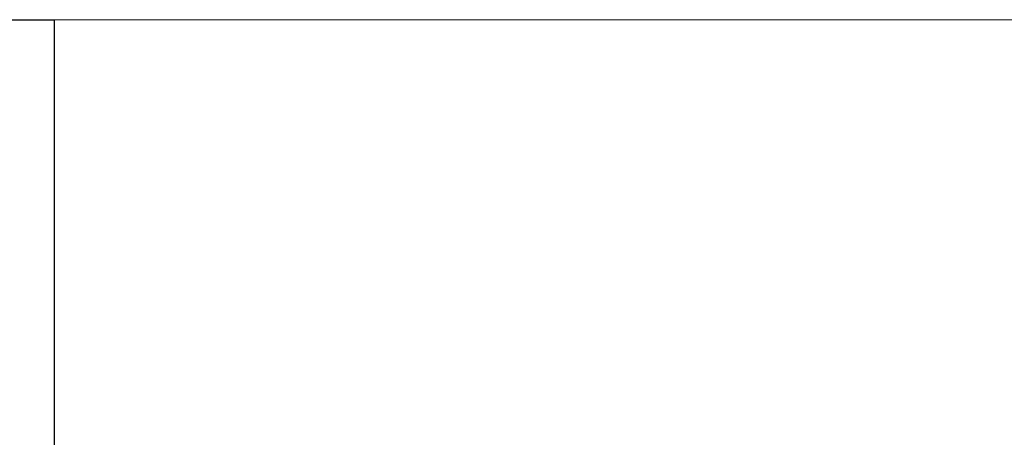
# Model space of a CAD drawing. Header units: millimetres. Extents: x -37445 to 120667, y -123620 to 254214.
# Tile 157 of 219: x 9498 to 9559, y -87106 to -87080. Entities that reach past the tile are written whole.
import ezdxf

# ---------------------------------------------------------------- set-up
doc = ezdxf.new("R2010")
doc.units = ezdxf.units.MM
doc.linetypes.add('xref_ACAD-LSN_dyspozytornia_PW_rzuty_12$0$DASHED', pattern=[19.05, 12.7, -6.35])
for name, color, linetype, lineweight in [('xref', 8, 'Continuous', 13), ('xref_ACAD-LSN_dyspozytornia_PW_rzuty_12$0$A widok wyżej', 8, 'xref_ACAD-LSN_dyspozytornia_PW_rzuty_12$0$DASHED', 9), ('xref_ACAD-LSN_dyspozytornia_PW_rzuty_12$0$A-Glaz', 8, 'Continuous', 9), ('xref_ACAD-LSN_dyspozytornia_PW_rzuty_12$0$A-Wall', 8, 'Continuous', 25)]:
    doc.layers.add(name, color=color, linetype=linetype, lineweight=lineweight)

# ---------------------------------------------------------------- blocks, each defined once
blk = doc.blocks.new('xref_ACAD-LSN_dyspozytornia_PW_rzuty_12')
at = {"layer": 'xref_ACAD-LSN_dyspozytornia_PW_rzuty_12$0$A widok wyżej', "linetype": 'xref_ACAD-LSN_dyspozytornia_PW_rzuty_12$0$DASHED', "lineweight": 9, "ltscale": 0.2}
blk.add_line((68588.6845, 81981.2203), (68411.6845, 81981.2203), dxfattribs=at)
at = {"layer": 'xref_ACAD-LSN_dyspozytornia_PW_rzuty_12$0$A-Glaz', "linetype": 'Continuous', "lineweight": 9}
blk.add_line((68588.6845, 81981.2203), (68411.6845, 81981.2203), dxfattribs=at)
at = {"layer": 'xref_ACAD-LSN_dyspozytornia_PW_rzuty_12$0$A-Wall', "linetype": 'Continuous', "lineweight": 25}
for p in [(68249.6845, 81981.2203), (68411.6845, 81953.2203)]:
    blk.add_line(p, (68411.6845, 81981.2203), dxfattribs=at)

msp = doc.modelspace()

# ---------------------------------------------------------------- block references
at = {"layer": 'xref', "xscale": 10, "yscale": 10, "zscale": 10}
msp.add_blockref('xref_ACAD-LSN_dyspozytornia_PW_rzuty_12', (-674616.845, -906892.203), dxfattribs=at)

doc.saveas('drawing.dxf')
